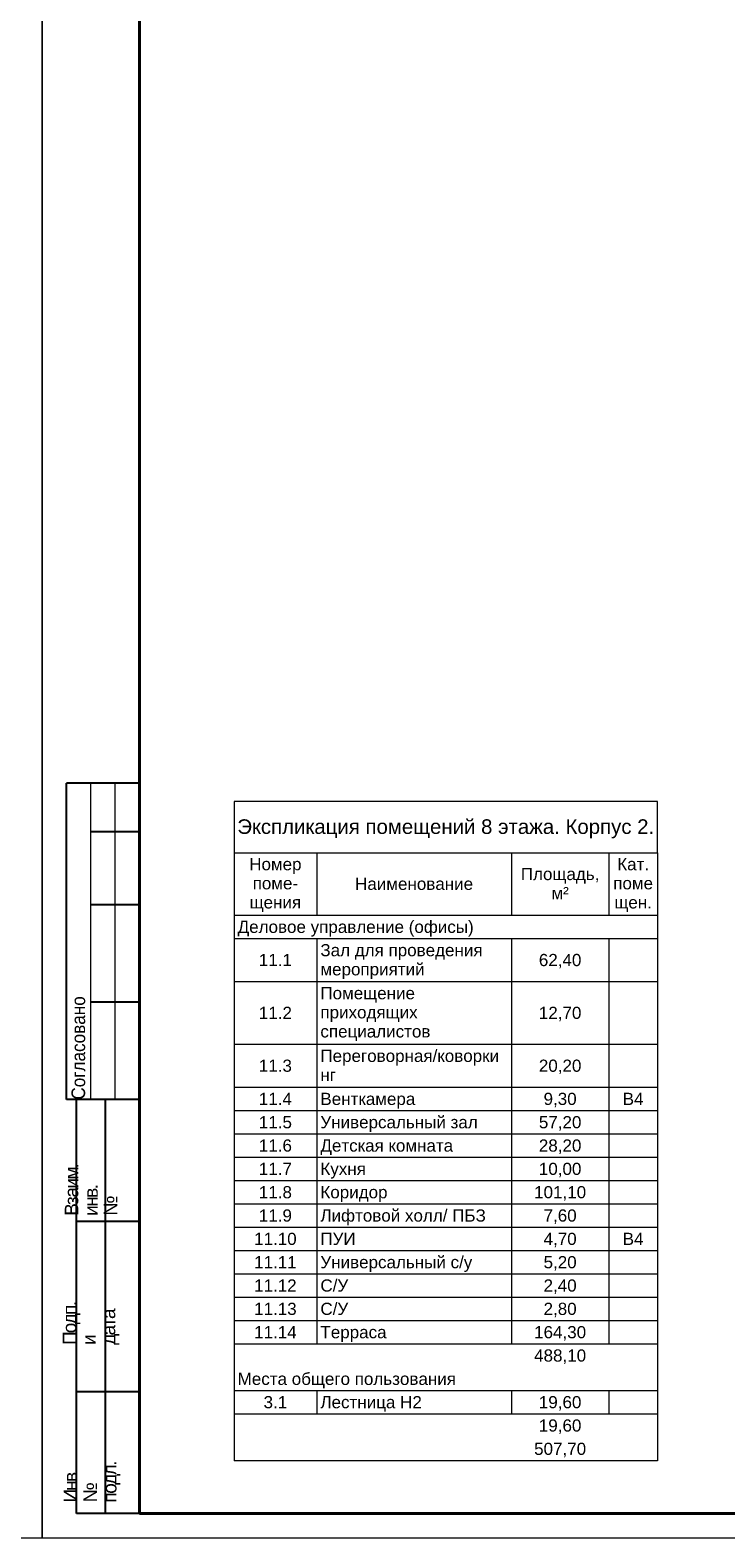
# Model space of a CAD drawing. Header units: millimetres. Extents: x 105028 to 874735, y -568483 to 191941.
# Tile 132 of 135: x 790485 to 804778, y 78334 to 109300. Entities that reach past the tile are written whole.
import ezdxf

# ---------------------------------------------------------------- set-up
doc = ezdxf.new("R2010")
doc.units = ezdxf.units.MM
for name, color, linetype, lineweight in [('A-010-M_LINE-T', 7, 'Continuous', 18), ('format-line3', 7, 'Continuous', 13), ('Z-000-P_SCHED', 7, 'Continuous', 20)]:
    doc.layers.add(name, color=color, linetype=linetype, lineweight=lineweight)
doc.layers.add('формат', color=250, linetype='Continuous')
doc.styles.add('Arial', font='arial.ttf', dxfattribs={"width": 0.9, "height": 699.9999999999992})
doc.styles.add('CP.Text', font='arial.ttf')

# ---------------------------------------------------------------- blocks, each defined once
blk = doc.blocks.new('*U56')
for p, q in [((-400, 155), (-415, 155)), ((-415, 89.99999999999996), (-415, 155)), ((-400, 145), (-410, 145)), ((-400, 130), (-410, 130)), ((-400, 110), (-410, 110)), ((-413, 89.99999999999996), (-415, 89.99999999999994)), ((-413, 4.999999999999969), (-413, 89.99999999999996)), ((-400, 89.99999999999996), (-413, 89.99999999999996)), ((-407, 4.999999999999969), (-407, 89.99999999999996)), ((-400, 64.99999999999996), (-413, 64.99999999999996)), ((-400, 29.99999999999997), (-413, 29.99999999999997)), ((-400, 4.999999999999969), (-413, 4.999999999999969))]:
    blk.add_line(p, q)
at = {"color": 0, "lineweight": 0}
blk.add_lwpolyline([(-420, -1.69149813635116e-14), (6.661338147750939e-14, 6.661338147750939e-14), (-1.377945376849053e-14, 594.0000000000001), (-420.0000000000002, 594.0000000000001)], close=True, dxfattribs=at)
at = {"lineweight": 40}
blk.add_lwpolyline([(-400, 4.999999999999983), (-4.999999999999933, 5.000000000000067), (-5.000000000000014, 589.0000000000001), (-400.0000000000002, 589.0000000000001)], close=True, dxfattribs=at)
at = {"layer": 'format-line3', "linetype": 'ByBlock'}
for p, q in [((-410, 89.99999999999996), (-410, 155)), ((-405, 89.99999999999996), (-405, 155))]:
    blk.add_line(p, q, dxfattribs=at)
at = {"char_height": 2.8, "width": 0.2, "attachment_point": 4, "rotation": 90, "line_spacing_factor": 0.8571428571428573, "style": 'Arial'}
for s, insert in [('{\\W0.45993; }Согласовано', (-412.5827570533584, 89.99999999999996)), ('{\\W0.62543;\\T0.75; \\W1;Взаим. инв. №}', (-410, 66.13970657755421)), ('{\\W0.5838;\\T0.8; \\W1;Подп. и дата}', (-410, 39.6259885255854)), ('{\\W0.5838;\\T0.8; \\W1;Инв. № подл.}', (-409.7725095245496, 7.248463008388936))]:
    blk.add_mtext(s, dxfattribs=dict(at, insert=insert))
at = {"style": 'Arial', "width": 0.9, "flags": 8}
blk.add_attdef('FORMAT', (-36.87188609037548, 1.257088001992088), '', height=2.8, dxfattribs=at)

msp = doc.modelspace()

# ---------------------------------------------------------------- linework, layer by layer
at = {"layer": 'A-010-M_LINE-T'}
for p, q in [((794673.2360964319, 93459.62011066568), (794673.2360964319, 92401.28677733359)), ((803373.2360964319, 93459.62011066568), (794673.2360964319, 93459.62011066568)), ((803373.2360964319, 92401.28677733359), (803373.2360964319, 93459.62011066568)), ((794673.2360964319, 92401.28677733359), (794673.2360964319, 79913.43527240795)), ((794673.2360964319, 92401.28677733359), (803373.2360964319, 92401.28677733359)), ((796373.2360964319, 92401.28677733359), (796373.2360964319, 91113.74772122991)), ((800373.2360964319, 92401.28677733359), (800373.2360964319, 91113.74772122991)), ((802373.2360964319, 92401.28677733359), (802373.2360964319, 91113.74772122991)), ((803373.2360964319, 92401.28677733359), (803373.2360964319, 79913.43527240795)), ((796373.2360964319, 91113.74772122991), (794673.2360964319, 91113.74772122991)), ((800373.2360964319, 91113.74772122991), (796373.2360964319, 91113.74772122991)), ((802373.2360964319, 91113.74772122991), (800373.2360964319, 91113.74772122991)), ((803373.2360964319, 91113.74772122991), (802373.2360964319, 91113.74772122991)), ((796373.2360964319, 90634.56803586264), (794673.2360964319, 90634.56803586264)), ((800373.2360964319, 90634.56803586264), (796373.2360964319, 90634.56803586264)), ((796373.2360964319, 90634.56803586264), (796373.2360964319, 89751.20866512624)), ((802373.2360964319, 90634.56803586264), (800373.2360964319, 90634.56803586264)), ((800373.2360964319, 90634.56803586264), (800373.2360964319, 89751.20866512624)), ((803373.2360964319, 90634.56803586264), (802373.2360964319, 90634.56803586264)), ((802373.2360964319, 90634.56803586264), (802373.2360964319, 89751.20866512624)), ((796373.2360964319, 89751.20866512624), (794673.2360964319, 89751.20866512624)), ((800373.2360964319, 89751.20866512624), (796373.2360964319, 89751.20866512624)), ((796373.2360964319, 89751.20866512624), (796373.2360964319, 88463.66960902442)), ((802373.2360964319, 89751.20866512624), (800373.2360964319, 89751.20866512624)), ((800373.2360964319, 89751.20866512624), (800373.2360964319, 88463.66960902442)), ((803373.2360964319, 89751.20866512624), (802373.2360964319, 89751.20866512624)), ((802373.2360964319, 89751.20866512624), (802373.2360964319, 88463.66960902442)), ((796373.2360964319, 88463.66960902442), (794673.2360964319, 88463.66960902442)), ((800373.2360964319, 88463.66960902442), (796373.2360964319, 88463.66960902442)), ((796373.2360964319, 88463.66960902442), (796373.2360964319, 87580.31023828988)), ((802373.2360964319, 88463.66960902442), (800373.2360964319, 88463.66960902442)), ((800373.2360964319, 88463.66960902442), (800373.2360964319, 87580.31023828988)), ((803373.2360964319, 88463.66960902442), (802373.2360964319, 88463.66960902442)), ((802373.2360964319, 88463.66960902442), (802373.2360964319, 87580.31023828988)), ((796373.2360964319, 87580.31023828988), (794673.2360964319, 87580.31023828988)), ((800373.2360964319, 87580.31023828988), (796373.2360964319, 87580.31023828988)), ((796373.2360964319, 87580.31023828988), (796373.2360964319, 87101.13055292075)), ((802373.2360964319, 87580.31023828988), (800373.2360964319, 87580.31023828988)), ((800373.2360964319, 87580.31023828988), (800373.2360964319, 87101.13055292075)), ((803373.2360964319, 87580.31023828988), (802373.2360964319, 87580.31023828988)), ((802373.2360964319, 87580.31023828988), (802373.2360964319, 87101.13055292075)), ((796373.2360964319, 87101.13055292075), (794673.2360964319, 87101.13055292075)), ((800373.2360964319, 87101.13055292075), (796373.2360964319, 87101.13055292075)), ((796373.2360964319, 87101.13055292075), (796373.2360964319, 86621.95086755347)), ((802373.2360964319, 87101.13055292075), (800373.2360964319, 87101.13055292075)), ((800373.2360964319, 87101.13055292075), (800373.2360964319, 86621.95086755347)), ((803373.2360964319, 87101.13055292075), (802373.2360964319, 87101.13055292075)), ((802373.2360964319, 87101.13055292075), (802373.2360964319, 86621.95086755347)), ((796373.2360964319, 86621.95086755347), (794673.2360964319, 86621.95086755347)), ((800373.2360964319, 86621.95086755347), (796373.2360964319, 86621.95086755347)), ((796373.2360964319, 86621.95086755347), (796373.2360964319, 86142.7711821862)), ((802373.2360964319, 86621.95086755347), (800373.2360964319, 86621.95086755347)), ((800373.2360964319, 86621.95086755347), (800373.2360964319, 86142.7711821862)), ((803373.2360964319, 86621.95086755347), (802373.2360964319, 86621.95086755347)), ((802373.2360964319, 86621.95086755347), (802373.2360964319, 86142.7711821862)), ((796373.2360964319, 86142.7711821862), (794673.2360964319, 86142.7711821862)), ((800373.2360964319, 86142.7711821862), (796373.2360964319, 86142.7711821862)), ((796373.2360964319, 86142.7711821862), (796373.2360964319, 85663.59149681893)), ((802373.2360964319, 86142.7711821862), (800373.2360964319, 86142.7711821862)), ((800373.2360964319, 86142.7711821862), (800373.2360964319, 85663.59149681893)), ((803373.2360964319, 86142.7711821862), (802373.2360964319, 86142.7711821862)), ((802373.2360964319, 86142.7711821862), (802373.2360964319, 85663.59149681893)), ((796373.2360964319, 85663.59149681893), (794673.2360964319, 85663.59149681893)), ((800373.2360964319, 85663.59149681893), (796373.2360964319, 85663.59149681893)), ((796373.2360964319, 85663.59149681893), (796373.2360964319, 85184.41181145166)), ((802373.2360964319, 85663.59149681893), (800373.2360964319, 85663.59149681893)), ((800373.2360964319, 85663.59149681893), (800373.2360964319, 85184.41181145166)), ((803373.2360964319, 85663.59149681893), (802373.2360964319, 85663.59149681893)), ((802373.2360964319, 85663.59149681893), (802373.2360964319, 85184.41181145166)), ((796373.2360964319, 85184.41181145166), (794673.2360964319, 85184.41181145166)), ((800373.2360964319, 85184.41181145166), (796373.2360964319, 85184.41181145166)), ((796373.2360964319, 85184.41181145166), (796373.2360964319, 84705.23212608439)), ((802373.2360964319, 85184.41181145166), (800373.2360964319, 85184.41181145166)), ((800373.2360964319, 85184.41181145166), (800373.2360964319, 84705.23212608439)), ((803373.2360964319, 85184.41181145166), (802373.2360964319, 85184.41181145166)), ((802373.2360964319, 85184.41181145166), (802373.2360964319, 84705.23212608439)), ((796373.2360964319, 84705.23212608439), (794673.2360964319, 84705.23212608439)), ((800373.2360964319, 84705.23212608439), (796373.2360964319, 84705.23212608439)), ((796373.2360964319, 84705.23212608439), (796373.2360964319, 84226.05244071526)), ((802373.2360964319, 84705.23212608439), (800373.2360964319, 84705.23212608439)), ((800373.2360964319, 84705.23212608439), (800373.2360964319, 84226.05244071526)), ((803373.2360964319, 84705.23212608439), (802373.2360964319, 84705.23212608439)), ((802373.2360964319, 84705.23212608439), (802373.2360964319, 84226.05244071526)), ((796373.2360964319, 84226.05244071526), (794673.2360964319, 84226.05244071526)), ((800373.2360964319, 84226.05244071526), (796373.2360964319, 84226.05244071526)), ((796373.2360964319, 84226.05244071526), (796373.2360964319, 83746.87275534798)), ((802373.2360964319, 84226.05244071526), (800373.2360964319, 84226.05244071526)), ((800373.2360964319, 84226.05244071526), (800373.2360964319, 83746.87275534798)), ((803373.2360964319, 84226.05244071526), (802373.2360964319, 84226.05244071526)), ((802373.2360964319, 84226.05244071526), (802373.2360964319, 83746.87275534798)), ((796373.2360964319, 83746.87275534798), (794673.2360964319, 83746.87275534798)), ((800373.2360964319, 83746.87275534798), (796373.2360964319, 83746.87275534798)), ((796373.2360964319, 83746.87275534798), (796373.2360964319, 83267.69306998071)), ((802373.2360964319, 83746.87275534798), (800373.2360964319, 83746.87275534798)), ((800373.2360964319, 83746.87275534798), (800373.2360964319, 83267.69306998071)), ((803373.2360964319, 83746.87275534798), (802373.2360964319, 83746.87275534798)), ((802373.2360964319, 83746.87275534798), (802373.2360964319, 83267.69306998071)), ((796373.2360964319, 83267.69306998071), (794673.2360964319, 83267.69306998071)), ((800373.2360964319, 83267.69306998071), (796373.2360964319, 83267.69306998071)), ((796373.2360964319, 83267.69306998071), (796373.2360964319, 82788.51338461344)), ((802373.2360964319, 83267.69306998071), (800373.2360964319, 83267.69306998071)), ((800373.2360964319, 83267.69306998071), (800373.2360964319, 82788.51338461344)), ((803373.2360964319, 83267.69306998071), (802373.2360964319, 83267.69306998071)), ((802373.2360964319, 83267.69306998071), (802373.2360964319, 82788.51338461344)), ((796373.2360964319, 82788.51338461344), (794673.2360964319, 82788.51338461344)), ((800373.2360964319, 82788.51338461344), (796373.2360964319, 82788.51338461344)), ((796373.2360964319, 82788.51338461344), (796373.2360964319, 82309.33369924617)), ((802373.2360964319, 82788.51338461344), (800373.2360964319, 82788.51338461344)), ((800373.2360964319, 82788.51338461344), (800373.2360964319, 82309.33369924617)), ((803373.2360964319, 82788.51338461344), (802373.2360964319, 82788.51338461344)), ((802373.2360964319, 82788.51338461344), (802373.2360964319, 82309.33369924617)), ((796373.2360964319, 82309.33369924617), (794673.2360964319, 82309.33369924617)), ((800373.2360964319, 82309.33369924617), (796373.2360964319, 82309.33369924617)), ((802373.2360964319, 82309.33369924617), (800373.2360964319, 82309.33369924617)), ((803373.2360964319, 82309.33369924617), (802373.2360964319, 82309.33369924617)), ((796373.2360964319, 81350.97432850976), (794673.2360964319, 81350.97432850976)), ((800373.2360964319, 81350.97432850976), (796373.2360964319, 81350.97432850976)), ((796373.2360964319, 81350.97432850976), (796373.2360964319, 80871.79464314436)), ((802373.2360964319, 81350.97432850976), (800373.2360964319, 81350.97432850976)), ((800373.2360964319, 81350.97432850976), (800373.2360964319, 80871.79464314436)), ((803373.2360964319, 81350.97432850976), (802373.2360964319, 81350.97432850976)), ((802373.2360964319, 81350.97432850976), (802373.2360964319, 80871.79464314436)), ((796373.2360964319, 80871.79464314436), (794673.2360964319, 80871.79464314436)), ((800373.2360964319, 80871.79464314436), (796373.2360964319, 80871.79464314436)), ((802373.2360964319, 80871.79464314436), (800373.2360964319, 80871.79464314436)), ((803373.2360964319, 80871.79464314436), (802373.2360964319, 80871.79464314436)), ((803373.2360964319, 79913.43527240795), (794673.2360964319, 79913.43527240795))]:
    msp.add_line(p, q, dxfattribs=at)

# ---------------------------------------------------------------- block references
at = {"layer": 'формат', "xscale": 100, "yscale": 100, "zscale": 100}
for p in [(790734.7403798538, 78333.92081882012), (832734.7403798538, 78333.92081882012)]:
    msp.add_blockref('*U56', p, dxfattribs=at)

# ---------------------------------------------------------------- texts
at = {"layer": 'Z-000-P_SCHED', "style": 'CP.Text'}
for s, insert, char_height, width, attachment_point, line_spacing_factor in [('Экспликация помещений 8 этажа. Корпус 2.', (799023.2360964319, 93091.54120262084), 299.9999999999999, 10224.67958630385, 2, 0.9417779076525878), ('Номер\\Pпоме-\\Pщения', (795523.2360964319, 92295.93673350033), 250, 1285.516317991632, 2, 0.9417779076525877), ('Кат.\\Pпоме\\Pщен.', (802873.2360964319, 92295.93673350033), 250, 979.4410041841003, 2, 0.9417779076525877), ('Площадь,\\Pм\\fArial|b0|i0|c238|p34|;²', (801373.2360964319, 92093.84689081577), 250, 1925.213723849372, 2, 0.9417779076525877), ('Наименование', (798373.2360964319, 91891.75704813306), 250, 2895.472468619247, 2, 0.9417779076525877), ('Деловое управление (офисы)', (794748.2360964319, 91008.39767739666), 250, 5778.701924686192, 1, 0.9417779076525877), ('Зал для проведения\\Pмероприятий', (796448.2360964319, 90529.21799202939), 250, 3975.918326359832, 1, 0.9417779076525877), ('11.1', (795523.2360964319, 90327.12814934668), 250, 814.1603347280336, 2, 0.9417779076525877), ('62,40', (801373.2360964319, 90327.12814934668), 250, 1046.777573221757, 2, 0.9417779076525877), ('Помещение\\Pприходящих\\Pспециалистов', (796448.2360964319, 89645.85862129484), 250, 2696.523514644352, 1, 0.9417779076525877), ('11.2', (795523.2360964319, 89241.67893592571), 250, 814.1603347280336, 2, 0.9417779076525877), ('12,70', (801373.2360964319, 89241.67893592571), 250, 1046.777573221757, 2, 0.9417779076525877), ('Переговорная/коворки\\Pнг', (796448.2360964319, 88358.31956519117), 250, 4392.180753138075, 1, 0.9417779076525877), ('11.3', (795523.2360964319, 88156.22972250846), 250, 814.1603347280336, 2, 0.9417779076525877), ('20,20', (801373.2360964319, 88156.22972250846), 250, 1046.777573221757, 2, 0.9417779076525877), ('11.4', (795523.2360964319, 87474.96019445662), 250, 814.1603347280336, 2, 0.9417779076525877), ('Венткамера', (796448.2360964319, 87474.96019445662), 250, 2332.293891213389, 1, 0.9417779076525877), ('9,30', (801373.2360964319, 87474.96019445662), 250, 814.1603347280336, 2, 0.9417779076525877), ('В4', (802873.2360964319, 87474.96019445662), 250, 511.1457740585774, 2, 0.9417779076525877), ('Универсальный зал', (796448.2360964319, 86995.78050908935), 250, 3853.48820083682, 1, 0.9417779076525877), ('11.5', (795523.2360964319, 86995.78050908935), 250, 814.1603347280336, 2, 0.9417779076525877), ('57,20', (801373.2360964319, 86995.78050908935), 250, 1046.777573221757, 2, 0.9417779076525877), ('11.6', (795523.2360964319, 86516.60082372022), 250, 814.1603347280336, 2, 0.9417779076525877), ('Детская комната', (796448.2360964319, 86516.60082372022), 250, 3259.70209205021, 1, 0.9417779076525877), ('28,20', (801373.2360964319, 86516.60082372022), 250, 1046.777573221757, 2, 0.9417779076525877), ('11.7', (795523.2360964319, 86037.42113835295), 250, 814.1603347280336, 2, 0.9417779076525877), ('Кухня', (796448.2360964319, 86037.42113835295), 250, 1104.931882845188, 1, 0.9417779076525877), ('10,00', (801373.2360964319, 86037.42113835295), 250, 1046.777573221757, 2, 0.9417779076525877), ('11.8', (795523.2360964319, 85558.24145298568), 250, 814.1603347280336, 2, 0.9417779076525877), ('Коридор', (796448.2360964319, 85558.24145298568), 250, 1646.685188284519, 1, 0.9417779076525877), ('101,10', (801373.2360964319, 85558.24145298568), 250, 1279.394811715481, 2, 0.9417779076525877), ('11.9', (795523.2360964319, 85079.0617676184), 250, 814.1603347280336, 2, 0.9417779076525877), ('Лифтовой холл/ ПБЗ', (796448.2360964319, 85079.0617676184), 250, 4052.437154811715, 1, 0.9417779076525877), ('7,60', (801373.2360964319, 85079.0617676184), 250, 814.1603347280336, 2, 0.9417779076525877), ('11.10', (795523.2360964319, 84599.88208225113), 250, 1046.777573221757, 2, 0.9417779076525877), ('ПУИ', (796448.2360964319, 84599.88208225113), 250, 863.1323849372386, 1, 0.9417779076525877), ('4,70', (801373.2360964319, 84599.88208225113), 250, 814.1603347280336, 2, 0.9417779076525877), ('В4', (802873.2360964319, 84599.88208225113), 250, 511.1457740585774, 2, 0.9417779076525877), ('11.11', (795523.2360964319, 84120.70239688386), 250, 1046.777573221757, 2, 0.9417779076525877), ('Универсальный с/у', (796448.2360964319, 84120.70239688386), 250, 3712.693556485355, 1, 0.9417779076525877), ('5,20', (801373.2360964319, 84120.70239688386), 250, 814.1603347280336, 2, 0.9417779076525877), ('11.12', (795523.2360964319, 83641.52271151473), 250, 1046.777573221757, 2, 0.9417779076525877), ('С/У', (796448.2360964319, 83641.52271151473), 250, 679.4871966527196, 1, 0.9417779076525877), ('2,40', (801373.2360964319, 83641.52271151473), 250, 814.1603347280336, 2, 0.9417779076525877), ('11.13', (795523.2360964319, 83162.34302614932), 250, 1046.777573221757, 2, 0.9417779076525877), ('С/У', (796448.2360964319, 83162.34302614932), 250, 679.4871966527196, 1, 0.9417779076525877), ('2,80', (801373.2360964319, 83162.34302614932), 250, 814.1603347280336, 2, 0.9417779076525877), ('11.14', (795523.2360964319, 82683.16334078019), 250, 1046.777573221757, 2, 0.9417779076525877), ('Терраса', (796448.2360964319, 82683.16334078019), 250, 1625.259916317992, 1, 0.9417779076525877), ('164,30', (801373.2360964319, 82683.16334078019), 250, 1279.394811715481, 2, 0.9417779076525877), ('488,10', (801373.2360964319, 82203.98365541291), 250, 1279.394811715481, 2, 0.9417779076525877), ('Места общего пользования', (794748.2360964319, 81724.80397004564), 250, 5356.317991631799, 1, 0.9417779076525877), ('3.1', (795523.2360964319, 81245.62428467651), 250, 581.5430962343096, 2, 0.9417779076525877), ('Лестница Н2', (796448.2360964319, 81245.62428467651), 250, 2485.331548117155, 1, 0.9417779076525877), ('19,60', (801373.2360964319, 81245.62428467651), 250, 1046.777573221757, 2, 0.9417779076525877), ('19,60', (801373.2360964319, 80766.4445993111), 250, 1046.777573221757, 2, 0.9417779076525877), ('507,70', (801373.2360964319, 80287.26491394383), 250, 1279.394811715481, 2, 0.9417779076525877)]:
    msp.add_mtext(s, dxfattribs=dict(at, insert=insert, char_height=char_height, width=width, attachment_point=attachment_point, line_spacing_factor=line_spacing_factor))

doc.saveas('drawing.dxf')
